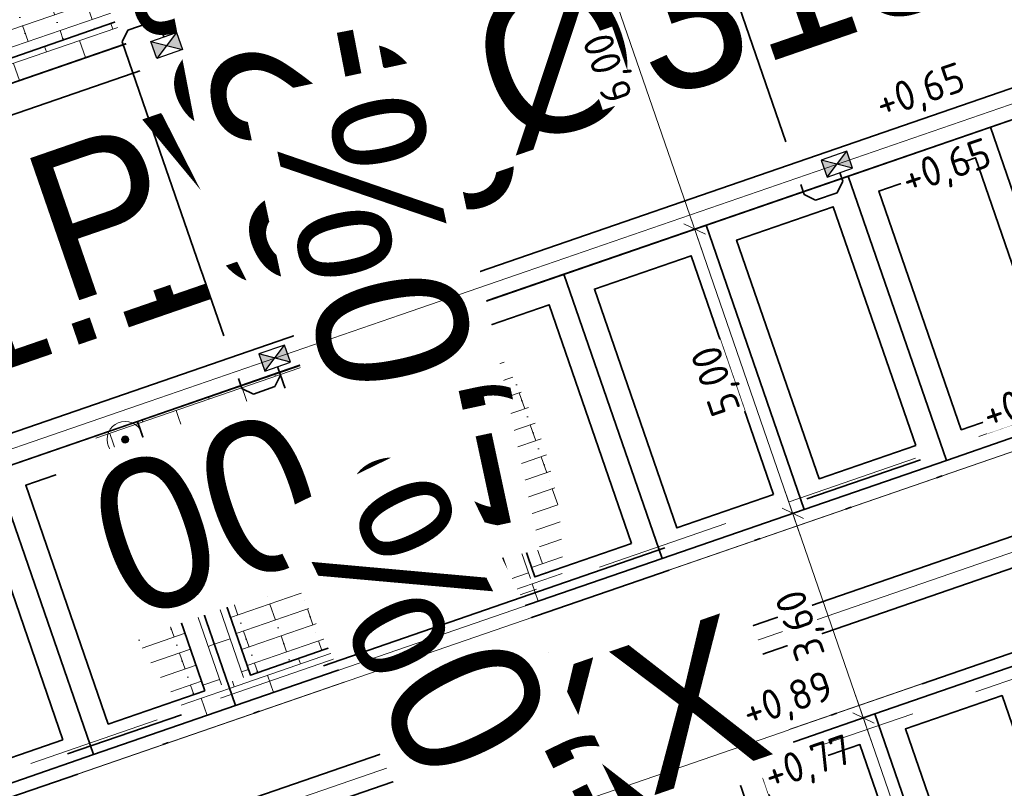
# Model space of a CAD drawing. Header units: metres. Extents: x 264779 to 275389, y 575281 to 580396.
# Tile 35 of 174: x 265262 to 265279, y 576959 to 576971. Entities that reach past the tile are written whole.
import ezdxf
from ezdxf.enums import TextEntityAlignment as Align

# ---------------------------------------------------------------- set-up
doc = ezdxf.new("R2018")
doc.units = ezdxf.units.M
doc.set_wipeout_variables(frame=1)
for name, pattern in [('AM-AS', [16, 10, -2, 2, -2]), ('B-WE-RI-DRAINAGE_PVC_100-G', [20, 6, -2.5, 2, -2.5, 0, -2.5, 2, -2.5]), ('B-WE-RI-HWA_HUISAANSLUITING_PVC_125-G', [10, 3.25, -0.75, 1.25, -0.75, 1.25, -0.75, 1.25, -0.75]), ('B-WE-RI-HWA_PVC_315-G', [10, 2, -1.125, 0.75, -1.125, 2, -1.125, 0.75, -1.125]), ('B-WE-VH-KANTOPSLUITING_TROTTOIRBAND_RWS_[AFMETINGEN1]-G', [10, 2.5, -1.5, 0, -1.5, 0, -1.5, 0, -1.5, 0, -1.5]), ('HIDDEN', [9.525, 6.35, -3.175])]:
    doc.linetypes.add(name, pattern=pattern)
for name, color, linetype, lineweight in [('B-ME-MO-BORING-S', 252, 'Continuous', 18), ('N-CO-AM-AS-G', 10, 'AM-AS', 9), ('N-OI-RI-ALGEMEEN-B.O.B.-T25', 7, 'Continuous', 25), ('N-OI-RI-ALGEMEEN-INFORMATIE-T25', 7, 'Continuous', 25), ('N-OI-RI-ALGEMEEN-STROOMRICHTING-S', 7, 'Continuous', 25), ('N-OI-RI-ALGEMEEN-VERHANG-T25', 7, 'Continuous', 25), ('N-WA-RI-DETAIL1-G', 1, 'HIDDEN', 18), ('N-WE-VH-GOOT_SBS-G', 40, 'Continuous', 35), ('N-WE-VH-KANTOPSLUITING_TROTTOIRBAND_RWS_110-220x250-G', 60, 'B-WE-VH-KANTOPSLUITING_TROTTOIRBAND_RWS_[AFMETINGEN1]-G', 35), ('N-WE-VH-VERHARDING_STRAATBAKSTEEN_DIKFORMAAT_HALF-G', 40, 'Continuous', 35), ('N-WE-VH-VERHARDING_STRAATBAKSTEEN_DIKFORMAAT_KEPER-G', 40, 'Continuous', 35), ('N-XX-AL-HOOGTELABEL-T25-M', 7, 'Continuous', 25), ('X-XX-AL-AANPIJLING-T25', 7, 'Continuous', 25), ('X-XX-AL-VERKANTING_DAKPROFIEL-S', 7, 'Continuous', 25), ('X-XX-AL-VERKANTING_ÉÉN_OOR-S', 7, 'Continuous', 25)]:
    doc.layers.add(name, color=color, linetype=linetype, lineweight=lineweight)
for name, color, linetype, lineweight, true_color in [('N-GV-GR-BOOM-S', 7, 'Continuous', 35, 0x00a500), ('N-OI-RI-BELUCHTINGSDRAINAGE_PVC_160-G', 3, 'B-WE-RI-DRAINAGE_PVC_160-G', 35, 0x00ff00), ('N-OI-RI-HWA_KOLKAANSLUITING_PVC_160-G', 150, 'B-WE-RI-HWA_HUISAANSLUITING_PVC_125-G', 35, 0x007fff), ('N-OI-RI-HWA_PVC_315-G', 150, 'B-WE-RI-HWA_PVC_315-G', 35, 0x007fff), ('N-OI-RI-PLANTSLEUFDRAINAGE_PVC_100-G', 3, 'B-WE-RI-DRAINAGE_PVC_100-G', 35, 0x00ff00), ('N-WE-GR-HAAG_03-G', 3, 'B-WE-GR-HAAG_03-G', 35, 0x00ff00), ('N-WE-RI-HWA_KOLK-S', 150, 'Continuous', 25, 0x007fff), ('N-WE-VH-VERHARDING_STRAATBAKSTEEN_DIKFORMAAT_HALF_PAARS-BRUIN-A', 7, 'Continuous', 18, 0x66332b), ('N-WE-VH-VERHARDING_STRAATBAKSTEEN_DIKFORMAAT_HALF_ROOD-PAARS -A', 7, 'Continuous', 18, 0xa45729)]:
    doc.layers.add(name, color=color, linetype=linetype, lineweight=lineweight, true_color=true_color)
doc.layers.add('X-XX-AL-HULPLAAG-G', color=6, linetype='Continuous', lineweight=18, plot=False)
doc.styles.add('NLCS-ISO-ANNOTATIVE-T25', font='NLCS-ISO.ttf', dxfattribs={"height": 2.5})
doc.styles.add('NLCS-ISO-M1000-T25', font='NLCS-ISO.ttf', dxfattribs={"height": 2.5})
doc.styles.get("Standard").update_dxf_attribs({"font": 'arial.ttf'})
doc.linetypes.add('B-WE-GR-HAAG_03-G', pattern='A,7,[145,NLCS.shx,S=0.5,R=0,X=0,Y=0],-1,[145,NLCS.shx,S=0.5,R=0,X=0,Y=0],-1,[145,NLCS.shx,S=0.5,R=0,X=0,Y=0],-1', length=10)
doc.linetypes.add('B-WE-RI-DRAINAGE_PVC_160-G', pattern='A,10.25,-3,[160,NLCS.shx,S=0.25,R=0,X=0,Y=0],-3.5,["o",Standard,S=1,R=0,X=-0.35,Y=-0.35],-3.25', length=20)
doc.dimstyles.new('NLCS-ANNOTATIVE-T25-SCHRAP', dxfattribs={"dimtxt": 2.5, "dimasz": 1.4, "dimexe": 2, "dimexo": 2, "dimgap": 0.7, "dimtad": 1, "dimzin": 0, "dimtxsty": 'NLCS-ISO-ANNOTATIVE-T25', "dimblk": 'OBLIQUE', "dimcen": 2.5, "dimdle": 2, "dimclrd": 256, "dimclre": 256, "dimclrt": 256, "dimadec": 1, "dimazin": 0, "dimtfac": 1, "dimtofl": 0, "dimtmove": 1, "dimatfit": 0, "dimldrblk": 'OBLIQUE', "dimfxl": 2, "dimfxlon": 1, "dimtfillclr": 256, "dimtolj": 1, "dimtzin": 0, "dimlwd": 18, "dimlwe": 18, "dimarcsym": 0})
pattern_1 = [(199.04055235, (71653.566, 117017.02214), (-0.910738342, -0.9301973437), [0.388125, -0.388125]), (289.04055235, (71653.566, 117017.02214), (0.36688987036, 0.12662084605), [])]
pattern_2 = [(109.04055237, (71653.566, 117017.02214), (-0.930197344, 0.91073834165), [0.388125, -0.388125]), (199.040552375, (71653.566, 117017.02214), (0.1266208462, -0.3668898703), [])]
pattern_3 = [(19.04055235, (54011.71843, 115719.83682), (-0.09175423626, 0.2658622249), []), (109.04055235, (54012.7819, 115720.2038), (-1.0634488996, -0.367016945), [0.28125, -0.28125]), (109.04055235, (54012.1584, 115720.2862), (-1.0634488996, -0.367016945), [0.28125, -0.28125]), (19.04055235, (54012.2043, 115720.15325), (-0.1835084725, 0.5317244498), [0, -0.5625, 0, 0, 0]), (19.04055235, (54012.1125, 115720.4191), (-0.1835084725, 0.5317244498), [0, -0.5625, 0, 0, 0])]

# ---------------------------------------------------------------- blocks, each defined once
blk = doc.blocks.new('_Oblique')
at = {"color": 0, "linetype": 'ByBlock', "lineweight": -2}
blk.add_line((-0.5, -0.5), (0.5, 0.5), dxfattribs=at)
blk = doc.blocks.new('*D128')
at = {"layer": 'Defpoints', "color": 0, "transparency": 16777216}
for p in [(265281.23, 576976.979), (265283.178, 576971.305), (265273.536, 576967.977)]:
    blk.add_point(p, dxfattribs=at)
at = {"layer": 'X-XX-AL-AANPIJLING-T25', "lineweight": 18, "transparency": 16777216}
for p, q in [((265271.449, 576974.027), (265273.667, 576967.599)), ((265271.957, 576973.779), (265271.201, 576973.518)), ((265273.915, 576968.108), (265273.158, 576967.847))]:
    blk.add_line(p, q, dxfattribs=at)
at = {"layer": 'X-XX-AL-AANPIJLING-T25', "lineweight": 18, "transparency": 16777216, "xscale": 0.28, "yscale": 0.28, "zscale": 0.28}
for p, rotation in [((265271.579, 576973.649), 109.0405523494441), ((265273.536, 576967.977), 289.0405523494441)]:
    blk.add_blockref('_Oblique', p, dxfattribs=dict(at, rotation=rotation))
at = {"layer": 'X-XX-AL-AANPIJLING-T25', "transparency": 16777216, "insert": (265272.142, 576970.67), "char_height": 0.5, "attachment_point": 5, "rotation": 109.0406, "style": 'NLCS-ISO-ANNOTATIVE-T25', "bg_fill": 3, "box_fill_scale": 1.1, "bg_fill_color": 256, "bg_fill_true_color": 13158600, "bg_fill_transparency": 0}
blk.add_mtext('\\A1;6,00', dxfattribs=at)
blk = doc.blocks.new('*D129')
at = {"layer": 'Defpoints', "color": 0, "transparency": 16777216}
for p in [(265283.178, 576971.305), (265287.173, 576967.394), (265275.168, 576963.251)]:
    blk.add_point(p, dxfattribs=at)
at = {"layer": 'X-XX-AL-AANPIJLING-T25', "lineweight": 18, "transparency": 16777216}
for p, q in [((265273.406, 576968.355), (265275.298, 576962.873)), ((265273.915, 576968.108), (265273.158, 576967.847)), ((265275.546, 576963.381), (265274.79, 576963.12))]:
    blk.add_line(p, q, dxfattribs=at)
at = {"layer": 'X-XX-AL-AANPIJLING-T25', "lineweight": 18, "transparency": 16777216, "xscale": 0.28, "yscale": 0.28, "zscale": 0.28}
for p, rotation in [((265273.536, 576967.977), 109.0405523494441), ((265275.168, 576963.251), 289.0405523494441)]:
    blk.add_blockref('_Oblique', p, dxfattribs=dict(at, rotation=rotation))
at = {"layer": 'X-XX-AL-AANPIJLING-T25', "transparency": 16777216, "insert": (265273.936, 576965.47), "char_height": 0.5, "attachment_point": 5, "rotation": 109.0406, "style": 'NLCS-ISO-ANNOTATIVE-T25', "bg_fill": 3, "box_fill_scale": 1.1, "bg_fill_color": 256, "bg_fill_true_color": 13158600, "bg_fill_transparency": 0}
blk.add_mtext('\\A1;5,00', dxfattribs=at)
blk = doc.blocks.new('*U38')
h = blk.add_hatch(color=256)
h.dxf.hatch_style = 1
h.paths.add_polyline_path([(-4.06, 11.821), (0, 0), (4.06, -11.821), (2.364, 0.812)])
at = {"flags": 128}
blk.add_lwpolyline([(-4.06, 11.821), (0, 0), (4.06, -11.821), (2.364, 0.812)], close=True, dxfattribs=at)
at = {"lineweight": 30}
for tag, rotation, flags, p in [('HELLING_2', 296.9534, 50, (1.764, 10.719)), ('HELLING', 280.9534, 43, (6.609, -1.233))]:
    blk.add_attdef(tag, text='', height=2.5, rotation=rotation, dxfattribs=dict(at, flags=flags)).set_placement(p, align=Align.TOP_LEFT)
blk = doc.blocks.new('*D46')
at = {"layer": 'Defpoints', "color": 0, "transparency": 16777216}
for p in [(265287.173, 576967.394), (265288.347, 576963.992), (265276.342, 576959.848)]:
    blk.add_point(p, dxfattribs=at)
at = {"layer": 'X-XX-AL-AANPIJLING-T25', "lineweight": 18, "transparency": 16777216}
for p, q in [((265275.037, 576963.629), (265276.472, 576959.47)), ((265275.546, 576963.381), (265274.79, 576963.12)), ((265276.72, 576959.979), (265275.964, 576959.718))]:
    blk.add_line(p, q, dxfattribs=at)
at = {"layer": 'X-XX-AL-AANPIJLING-T25', "lineweight": 18, "transparency": 16777216, "xscale": 0.28, "yscale": 0.28, "zscale": 0.28}
for p, rotation in [((265275.168, 576963.251), 109.0405523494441), ((265276.342, 576959.848), 289.0405523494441)]:
    blk.add_blockref('_Oblique', p, dxfattribs=dict(at, rotation=rotation))
at = {"layer": 'X-XX-AL-AANPIJLING-T25', "transparency": 16777216, "insert": (265275.339, 576961.406), "char_height": 0.5, "attachment_point": 5, "rotation": 109.0406, "style": 'NLCS-ISO-ANNOTATIVE-T25', "bg_fill": 3, "box_fill_scale": 1.1, "bg_fill_color": 256, "bg_fill_true_color": 13158600, "bg_fill_transparency": 0}
blk.add_mtext('\\A1;3,60', dxfattribs=at)
blk = doc.blocks.new('*D47')
at = {"layer": 'Defpoints', "color": 0, "transparency": 16777216}
for p in [(265288.347, 576963.992), (265289.978, 576959.265), (265277.973, 576955.122)]:
    blk.add_point(p, dxfattribs=at)
at = {"layer": 'X-XX-AL-AANPIJLING-T25', "lineweight": 18, "transparency": 16777216}
for p, q in [((265276.211, 576960.227), (265278.104, 576954.744)), ((265276.72, 576959.979), (265275.964, 576959.718)), ((265278.351, 576955.253), (265277.595, 576954.992))]:
    blk.add_line(p, q, dxfattribs=at)
at = {"layer": 'X-XX-AL-AANPIJLING-T25', "lineweight": 18, "transparency": 16777216, "xscale": 0.28, "yscale": 0.28, "zscale": 0.28}
for p, rotation in [((265276.342, 576959.848), 109.0405523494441), ((265277.973, 576955.122), 289.0405523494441)]:
    blk.add_blockref('_Oblique', p, dxfattribs=dict(at, rotation=rotation))
at = {"layer": 'X-XX-AL-AANPIJLING-T25', "transparency": 16777216, "insert": (265276.742, 576957.342), "char_height": 0.5, "attachment_point": 5, "rotation": 109.0406, "style": 'NLCS-ISO-ANNOTATIVE-T25', "bg_fill": 3, "box_fill_scale": 1.1, "bg_fill_color": 256, "bg_fill_true_color": 13158600, "bg_fill_transparency": 0}
blk.add_mtext('\\A1;5,00', dxfattribs=at)
blk = doc.blocks.new('*U48')
h = blk.add_hatch(color=256)
h.dxf.hatch_style = 1
h.paths.add_polyline_path([(8.119, -23.641), (0, 0), (-2.364, -0.812)])
at = {"flags": 128}
blk.add_lwpolyline([(8.119, -23.641), (0, 0), (-2.364, -0.812), (8.119, -23.641)], dxfattribs=at)
at = {"lineweight": 30, "flags": 48}
blk.add_attdef('HELLING', text='', height=2.5, rotation=115.9534, dxfattribs=at).set_placement((-3.011, -9.073), align=Align.TOP_RIGHT)
blk = doc.blocks.new('Boring uitgevoerd door derden')
h = blk.add_hatch(color=256)
h.dxf.hatch_style = 1
edge = h.paths.add_edge_path()
edge.add_arc((0, 0), 0.3, 0, 360)
for radius in [1.5, 0.3]:
    blk.add_circle((0, 0), radius)
at = {"lineweight": 30, "flags": 104}
blk.add_attdef('01', text='', height=1.8, dxfattribs=at).set_placement((2.521, 0.995), align=Align.TOP_LEFT)
blk = doc.blocks.new('*U155')
at = {"layer": 'N-OI-RI-ALGEMEEN-STROOMRICHTING-S', "ltscale": 0.99999}
blk.add_hatch(color=256, dxfattribs=at).paths.add_polyline_path([(119.635, 41.287), (114.624, 38.566), (114.012, 40.339)])
at = {"flags": 128}
blk.add_lwpolyline([(0, 0), (269.408, 92.975)], dxfattribs=at)
at = {"layer": 'N-OI-RI-ALGEMEEN-STROOMRICHTING-S', "ltscale": 0.99999}
blk.add_lwpolyline([(119.635, 41.287), (114.624, 38.566), (114.012, 40.339)], close=True, dxfattribs=at)
at = {"layer": 'N-OI-RI-ALGEMEEN-B.O.B.-T25', "lineweight": 30, "ltscale": 0.5, "oblique": 30, "flags": 42}
for tag, p in [('+0,00', (260.703, 89.437)), ('+0,01', (2.656, 0.385))]:
    blk.add_attdef(tag, text='', height=2.5, rotation=19.04007, dxfattribs=at).set_placement(p, align=Align.TOP_LEFT)
at = {"layer": 'N-OI-RI-ALGEMEEN-INFORMATIE-T25', "lineweight": 30, "ltscale": 0.5, "oblique": 30, "flags": 43}
blk.add_attdef('BETON%%C160', text='', height=2.5, rotation=19.04007, dxfattribs=at).set_placement((110.947, 41.436), align=Align.TOP_RIGHT)
at = {"layer": 'N-OI-RI-ALGEMEEN-VERHANG-T25', "lineweight": 30, "ltscale": 0.5, "oblique": 30, "flags": 43}
blk.add_attdef('1:1000', text='', height=2.5, rotation=19.04007, dxfattribs=at).set_placement((101.983, 34.664), align=Align.TOP_LEFT)
blk = doc.blocks.new('*U97')
blk.add_wipeout([(-1.125, 0.75), (1.125, 0.75), (1.125, -0.75), (-1.125, -0.75)])
h = blk.add_hatch(color=256)
h.dxf.hatch_style = 1
h.paths.add_polyline_path([(0, 0), (-1.125, 0.75), (-1.125, -0.75)])
h.paths.add_polyline_path([(1.125, -0.75), (1.125, 0.75), (0, 0)])
for p, q in [((-1.125, -0.75), (1.125, 0.75)), ((1.125, -0.75), (-1.125, 0.75))]:
    blk.add_line(p, q)
at = {"flags": 128}
blk.add_lwpolyline([(-1.125, -0.75), (1.125, -0.75), (1.125, 0.75), (-1.125, 0.75)], close=True, dxfattribs=at)
blk = doc.blocks.new('BOOM')
blk.add_lwpolyline([(0.399, 4.344), (0.407, 4.354), (0.414, 4.362), (0.422, 4.369), (0.429, 4.376), (0.436, 4.383), (0.442, 4.39), (0.449, 4.397), (0.456, 4.406), (0.462, 4.416), (0.468, 4.428), (0.473, 4.442), (0.476, 4.459), (0.477, 4.479), (0.475, 4.504), (0.469, 4.533), (0.438, 4.642, -0.52938), (0.488, 4.701, -0.087139), (2.045, 4.264, -0.372341), (2.106, 4.124), (2.17, 3.798), (2.01, 3.638), (1.837, 3.675), (1.629, 3.519), (1.709, 3.321), (1.923, 3.252), (2.5, 3.385), (2.641, 3.307), (2.627, 3.183), (2.496, 3.102), (2.376, 2.712), (2.529, 2.462), (2.921, 3.086, -0.504641), (3.14, 2.895, 0.331948), (3.267, 2.693, 0.282008), (3.681, 2.769), (3.648, 2.752, -0.512156), (3.838, 2.751, -0.16076), (4.697, -0.052), (4.589, -0.156), (4.588, -0.271), (4.483, -0.29), (4.496, -0.404), (4.332, -0.351), (4.282, -0.479), (4.484, -0.613), (4.548, -0.664), (4.659, -0.552, -0.106371), (4.002, -2.407), (3.416, -2.029), (3.308, -2.104), (3.238, -1.793), (3.03, -1.543), (2.788, -1.545), (2.793, -1.835), (2.61, -2.469), (2.637, -2.59), (2.771, -2.609), (3.623, -2.935, -0.236298), (-0.208, -4.622, 0.159625), (-0.32, -4.398, 0.350802), (-0.29, -4.175, -0.504641), (-0.553, -4.05), (-0.489, -3.845), (-0.597, -3.653), (-0.739, -3.667), (-0.76, -3.821), (-0.868, -3.883), (-0.996, -3.785), (-1.106, -3.204), (-1.19, -3.12), (-1.403, -3.126), (-1.462, -3.379), (-1.549, -3.406), (-1.631, -3.617), (-1.847, -3.501, 0.733583), (-1.768, -3.663, -0.861625), (-1.724, -3.806, 0.279978), (-1.884, -4.05), (-1.877, -4.059, -0.827056), (-2.036, -4.225, -0.116774), (-3.828, -2.357), (-3.793, -2.35), (-3.765, -2.342), (-3.742, -2.333), (-3.724, -2.324), (-3.71, -2.313), (-3.7, -2.303), (-3.692, -2.292), (-3.474, -2.014), (-3.469, -2.004), (-3.465, -1.994), (-3.462, -1.985), (-3.459, -1.976), (-3.456, -1.967), (-3.452, -1.957), (-3.449, -1.946), (-3.444, -1.935), (-3.438, -1.923), (-3.431, -1.909), (-3.424, -1.895), (-3.416, -1.881), (-3.408, -1.866), (-3.401, -1.851), (-3.395, -1.836), (-3.389, -1.821), (-3.385, -1.806), (-3.381, -1.792), (-3.38, -1.779), (-3.379, -1.766), (-3.38, -1.755), (-3.382, -1.745), (-3.385, -1.737), (-3.389, -1.731), (-3.395, -1.726), (-3.402, -1.723), (-3.41, -1.722), (-3.419, -1.721), (-3.428, -1.72), (-3.438, -1.719), (-3.449, -1.717), (-3.459, -1.715), (-3.47, -1.711), (-3.481, -1.706), (-3.493, -1.699), (-3.504, -1.692), (-3.516, -1.684), (-3.528, -1.675), (-3.54, -1.665), (-3.552, -1.656), (-3.565, -1.646), (-3.577, -1.635), (-3.59, -1.625), (-3.602, -1.614), (-3.826, -1.87), (-3.837, -1.858), (-3.847, -1.844), (-3.857, -1.83), (-3.865, -1.814), (-3.876, -1.799), (-3.89, -1.786), (-3.911, -1.778), (-3.94, -1.774), (-3.982, -1.778), (-4.037, -1.791), (-4.109, -1.814, -0.040997), (-4.417, -0.947), (-4.257, -0.975), (-4.114, -1.066), (-4.038, -0.997), (-3.947, -0.855), (-4.035, -0.721), (-3.986, -0.523), (-4.167, -0.508), (-4.289, -0.39), (-4.51, -0.535, -0.05814), (-4.599, 0.764), (-4.473, 0.74), (-3.963, 0.336), (-3.743, 0.412), (-2.884, 0.639), (-2.811, 0.922), (-3.143, 1.054), (-3.194, 1.163), (-3.8, 1.46), (-3.813, 1.631), (-4.018, 1.804), (-4.101, 1.973), (-3.961, 2.193), (-3.649, 2.242), (-3.365, 2.427), (-3.362, 2.619), (-3.539, 2.827), (-3.492, 2.915), (-3.562, 3.052, -0.13428), (-1.534, 4.458, -0.541727), (-1.472, 4.41), (-1.482, 4.277), (-1.48, 4.209), (-1.471, 4.156), (-1.456, 4.117), (-1.437, 4.088), (-1.415, 4.066), (-1.393, 4.05), (-1.371, 4.035), (-1.351, 4.019), (-1.333, 4.003), (-1.317, 3.988), (-1.301, 3.973), (-1.287, 3.96), (-1.272, 3.949), (-1.257, 3.942), (-1.242, 3.938), (-1.226, 3.939), (-1.209, 3.943), (-1.192, 3.95), (-1.173, 3.959), (-1.155, 3.969), (-1.136, 3.98), (-1.116, 3.989), (-1.097, 3.997), (-1.077, 4.003), (-1.057, 4.008), (-1.038, 4.011), (-1.019, 4.013), (-1.001, 4.016), (-0.983, 4.019), (-0.966, 4.024), (-0.95, 4.031), (-0.935, 4.04), (-0.922, 4.051), (-0.909, 4.064), (-0.897, 4.079), (-0.888, 3.987), (-0.867, 3.963), (-0.769, 3.797), (-0.563, 3.684), (-0.855, 4.156), (-0.849, 4.171), (-0.845, 4.184), (-0.844, 4.198), (-0.844, 4.212), (-0.848, 4.225), (-0.854, 4.239), (-0.865, 4.253), (-0.878, 4.268), (-0.896, 4.284), (-0.917, 4.303), (-0.941, 4.325), (-0.968, 4.351), (-0.998, 4.383), (-1.03, 4.421), (-1.106, 4.519, -0.543104), (-1.08, 4.593, -0.046766), (-0.216, 4.718, -0.385168), (-0.167, 4.678), (-0.14, 4.501), (-0.127, 4.446), (-0.112, 4.407), (-0.096, 4.382), (-0.079, 4.368), (-0.061, 4.361), (-0.043, 4.358), (-0.025, 4.357), (-0.008, 4.355), (0.009, 4.352), (0.025, 4.348), (0.041, 4.343), (0.056, 4.337), (0.071, 4.33), (0.086, 4.324), (0.1, 4.317), (0.114, 4.31), (0.128, 4.304), (0.141, 4.297), (0.154, 4.29), (0.166, 4.283), (0.177, 4.276), (0.186, 4.268), (0.195, 4.26), (0.202, 4.252), (0.208, 4.243), (0.213, 4.234), (0.218, 4.226), (0.223, 4.219), (0.228, 4.213), (0.233, 4.208), (0.24, 4.205), (0.248, 4.203), (0.256, 4.204), (0.266, 4.207), (0.276, 4.211), (0.287, 4.217), (0.298, 4.225), (0.31, 4.234), (0.321, 4.244), (0.332, 4.256), (0.342, 4.269), (0.353, 4.282), (0.363, 4.295), (0.372, 4.309), (0.381, 4.321), (0.39, 4.333)], format="xyb", close=True)
blk.add_circle((0, 0), 0.138)
at = {"lineweight": 30, "flags": 104}
blk.add_attdef('01', text='', height=1.8, dxfattribs=at).set_placement((-2.447, 3.094), align=Align.TOP_LEFT)

msp = doc.modelspace()

# ---------------------------------------------------------------- hatches: boundary and pattern name
at = {"layer": 'N-WE-VH-VERHARDING_STRAATBAKSTEEN_DIKFORMAAT_HALF_PAARS-BRUIN-A'}
h = msp.add_hatch(dxfattribs=at)
h.set_pattern_fill('AVH-SBS_DIKFORMAAT_HALFST', color=256, scale=28.125, angle=359.952, pattern_type=2)
h.set_pattern_definition([(19.04055235, (54005.29503, 115729.25332), (-0.09175423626, 0.2658622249), []), (109.04055235, (54006.3585, 115729.6203), (-1.0634488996, -0.367016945), [0.28125, -0.28125]), (109.04055235, (54005.735, 115729.7027), (-1.0634488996, -0.367016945), [0.28125, -0.28125]), (19.04055235, (54005.7809, 115729.56976), (-0.1835084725, 0.5317244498), [0, -0.5625, 0, 0, 0]), (19.04055235, (54005.6891, 115729.8356), (-0.1835084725, 0.5317244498), [0, -0.5625, 0, 0, 0])])
h.paths.add_polyline_path([(265263.509, 576975.73), (265260.721, 576974.765), (265262.091, 576970.794), (265264.879, 576971.76)])
h = msp.add_hatch(dxfattribs=at)
h.set_pattern_fill('AVH-SBS_DIKFORMAAT_HALFST', color=256, scale=28.125, angle=359.952, pattern_type=2)
h.set_pattern_definition(pattern_3)
h.paths.add_polyline_path([(265269.968, 576966.322), (265269.508, 576966.164), (265270.878, 576962.193), (265271.338, 576962.352, 0.002587), (265271.338, 576962.417, 0.170367)])
h = msp.add_hatch(dxfattribs=at)
h.set_pattern_fill('AVH-SBS_DIKFORMAAT_HALFST', color=256, scale=28.125, angle=359.952, pattern_type=2)
h.set_pattern_definition(pattern_3)
h.paths.add_polyline_path([(265268.751, 576965.903), (265267.144, 576965.348), (265268.515, 576961.378), (265270.122, 576961.932)])
h = msp.add_hatch(dxfattribs=at)
h.set_pattern_fill('AVH-SBS_DIKFORMAAT_HALFST', color=256, scale=28.125, angle=359.952, pattern_type=2)
h.set_pattern_definition(pattern_3)
h.paths.add_polyline_path([(265264.781, 576964.532), (265266.388, 576965.087), (265267.758, 576961.117), (265266.151, 576960.562)])
h = msp.add_hatch(dxfattribs=at)
h.set_pattern_fill('AVH-SBS_DIKFORMAAT_HALFST', color=256, scale=28.125, angle=359.952, pattern_type=2)
h.set_pattern_definition(pattern_3)
h.paths.add_polyline_path([(265263.565, 576964.113), (265264.025, 576964.271), (265265.395, 576960.301), (265264.935, 576960.142, -0.002587), (265264.895, 576960.193, -0.170367)])
at = {"layer": 'N-WE-VH-VERHARDING_STRAATBAKSTEEN_DIKFORMAAT_HALF_ROOD-PAARS -A'}
h = msp.add_hatch(dxfattribs=at)
h.set_pattern_fill('AVH-BSS_DIKFORMAAT_HALFST', color=256, scale=28.125, angle=89.952, pattern_type=2)
h.set_pattern_definition([(109.04055237, (71647.1426, 117026.43865), (-0.930197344, 0.91073834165), [0.388125, -0.388125]), (199.040552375, (71647.14257, 117026.43865), (0.1266208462, -0.3668898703), [])])
h.paths.add_polyline_path([(265265.257, 576971.89), (265265.387, 576971.512), (265261.844, 576970.286), (265261.713, 576970.664)])
h = msp.add_hatch(dxfattribs=at)
h.set_pattern_fill('AVH-BSS_DIKFORMAAT_HALFST', color=256, scale=28.125, angle=89.952, pattern_type=2)
h.set_pattern_definition(pattern_2)
h.paths.add_polyline_path([(265269.968, 576966.322, 0.017214), (265269.687, 576966.649), (265268.999, 576966.411), (265269.13, 576966.033)])
h = msp.add_hatch(dxfattribs=at)
h.set_pattern_fill('AVH-BSS_DIKFORMAAT_HALFST', color=256, scale=28.125, angle=89.952, pattern_type=2)
h.set_pattern_definition(pattern_2)
h.paths.add_polyline_path([(265269.13, 576966.033), (265268.999, 576966.411), (265266.636, 576965.596), (265266.766, 576965.218)])
h = msp.add_hatch(dxfattribs=at)
h.set_pattern_fill('AVH-BSS_DIKFORMAAT_HALFST', color=256, scale=28.125, angle=179.952, pattern_type=2)
h.set_pattern_definition(pattern_1)
h.paths.add_polyline_path([(265269.508, 576966.164), (265269.13, 576966.033), (265270.5, 576962.063), (265270.878, 576962.193)])
h = msp.add_hatch(dxfattribs=at)
h.set_pattern_fill('AVH-BSS_DIKFORMAAT_HALFST', color=256, scale=28.125, angle=179.952, pattern_type=2)
h.set_pattern_definition(pattern_1)
h.paths.add_polyline_path([(265269.13, 576966.033), (265268.751, 576965.903), (265270.122, 576961.932), (265270.5, 576962.063)])
h = msp.add_hatch(dxfattribs=at)
h.set_pattern_fill('AVH-BSS_DIKFORMAAT_HALFST', color=256, scale=28.125, angle=89.952, pattern_type=2)
h.set_pattern_definition(pattern_2)
h.paths.add_polyline_path([(265264.403, 576964.402), (265264.273, 576964.78), (265266.636, 576965.596), (265266.766, 576965.218)])
h = msp.add_hatch(dxfattribs=at)
h.set_pattern_fill('AVH-BSS_DIKFORMAAT_HALFST', color=256, scale=28.125, angle=179.952, pattern_type=2)
h.set_pattern_definition(pattern_1)
h.paths.add_polyline_path([(265267.144, 576965.348), (265266.766, 576965.218), (265268.137, 576961.247), (265268.515, 576961.378)])
h = msp.add_hatch(dxfattribs=at)
h.set_pattern_fill('AVH-BSS_DIKFORMAAT_HALFST', color=256, scale=28.125, angle=179.952, pattern_type=2)
h.set_pattern_definition(pattern_1)
h.paths.add_polyline_path([(265266.388, 576965.087), (265266.766, 576965.218), (265268.137, 576961.247), (265267.758, 576961.117)])
h = msp.add_hatch(dxfattribs=at)
h.set_pattern_fill('AVH-BSS_DIKFORMAAT_HALFST', color=256, scale=28.125, angle=89.952, pattern_type=2)
h.set_pattern_definition(pattern_2)
h.paths.add_polyline_path([(265263.565, 576964.113, -0.017214), (265263.584, 576964.542), (265264.273, 576964.78), (265264.403, 576964.402)])
h = msp.add_hatch(dxfattribs=at)
h.set_pattern_fill('AVH-BSS_DIKFORMAAT_HALFST', color=256, scale=28.125, angle=179.952, pattern_type=2)
h.set_pattern_definition(pattern_1)
h.paths.add_polyline_path([(265264.403, 576964.402), (265264.781, 576964.532), (265266.151, 576960.562), (265265.773, 576960.432)])
h = msp.add_hatch(dxfattribs=at)
h.set_pattern_fill('AVH-BSS_DIKFORMAAT_HALFST', color=256, scale=28.125, angle=179.952, pattern_type=2)
h.set_pattern_definition(pattern_1)
h.paths.add_polyline_path([(265264.025, 576964.271), (265264.403, 576964.402), (265265.773, 576960.432), (265265.395, 576960.301)])
h = msp.add_hatch(dxfattribs=at)
h.set_pattern_fill('AVH-BSS_DIKFORMAAT_HALFST', color=256, scale=28.125, angle=89.952, pattern_type=2)
h.set_pattern_definition(pattern_2)
h.paths.add_polyline_path([(265271.338, 576962.352, -0.017214), (265271.319, 576961.922), (265270.63, 576961.685), (265270.5, 576962.063)])
h = msp.add_hatch(dxfattribs=at)
h.set_pattern_fill('AVH-BSS_DIKFORMAAT_HALFST', color=256, scale=28.125, angle=89.952, pattern_type=2)
h.set_pattern_definition(pattern_2)
h.paths.add_polyline_path([(265270.5, 576962.063), (265270.63, 576961.685), (265268.267, 576960.869), (265268.137, 576961.247)])
h = msp.add_hatch(dxfattribs=at)
h.set_pattern_fill('AVH-BSS_DIKFORMAAT_HALFST', color=256, scale=28.125, angle=89.952, pattern_type=2)
h.set_pattern_definition(pattern_2)
h.paths.add_polyline_path([(265265.773, 576960.432), (265265.904, 576960.054), (265268.267, 576960.869), (265268.137, 576961.247)])
h = msp.add_hatch(dxfattribs=at)
h.set_pattern_fill('AVH-BSS_DIKFORMAAT_HALFST', color=256, scale=28.125, angle=89.952, pattern_type=2)
h.set_pattern_definition(pattern_2)
h.paths.add_polyline_path([(265264.935, 576960.142, 0.017214), (265265.215, 576959.816), (265265.904, 576960.054), (265265.773, 576960.432)])

# ---------------------------------------------------------------- linework, layer by layer
at = {"layer": 'N-CO-AM-AS-G'}
msp.add_lwpolyline([(265244.951, 576940.302), (265238.48, 576959.052), (265294.899, 576978.523)], dxfattribs=at)
at = {"layer": 'N-OI-RI-BELUCHTINGSDRAINAGE_PVC_160-G'}
msp.add_circle((265270.537, 576959.748), 1.3, dxfattribs=at)
at = {"layer": 'N-WA-RI-DETAIL1-G', "ltscale": 0.35, "flags": 128}
msp.add_lwpolyline([(265293.64, 576965.606), (265292.335, 576969.387), (265247.434, 576953.891), (265248.739, 576950.11)], close=True, dxfattribs=at)
at = {"layer": 'N-WE-GR-HAAG_03-G', "flags": 128}
msp.add_lwpolyline([(265291.415, 576966.689), (265291.252, 576967.162), (265249.659, 576952.808), (265249.822, 576952.335)], close=True, dxfattribs=at)
at = {"layer": 'N-WE-VH-GOOT_SBS-G', "flags": 128}
for points in [[(265233.722, 576939.887), (265241.289, 576942.485), (265234.902, 576960.991), (265287.107, 576979.008, 0.412828), (265290.83, 576986.61), (265280.644, 577016.584), (265284.427, 577017.883), (265301.063, 576968.93, 0.415155), (265308.693, 576965.186), (265331.208, 576972.918), (265331.37, 576972.445), (265308.855, 576964.713, -0.415155), (265300.59, 576968.769), (265284.115, 577017.247), (265281.278, 577016.272), (265291.304, 576986.771, -0.412828), (265287.27, 576978.535), (265235.538, 576960.681), (265241.925, 576942.175), (265241.452, 576942.012), (265233.885, 576939.414)], [(265296.19, 576967.723, -0.412833), (265292.156, 576959.487), (265252.33, 576945.743, -0.414208), (265244.065, 576949.767), (265243.543, 576951.279, -0.414214), (265247.567, 576959.544), (265287.402, 576973.292, -0.415601), (265295.677, 576969.239)], [(265295.717, 576967.562, -0.412833), (265291.993, 576959.96), (265252.167, 576946.216, -0.414208), (265244.538, 576949.93), (265244.016, 576951.442, -0.414214), (265247.73, 576959.071), (265287.566, 576972.819, -0.415601), (265295.204, 576969.078), (265295.204, 576969.078)]]:
    msp.add_lwpolyline(points, format="xyb", close=True, dxfattribs=at)
at = {"layer": 'N-WE-VH-KANTOPSLUITING_TROTTOIRBAND_RWS_110-220x250-G', "ltscale": 0.99999, "flags": 128}
msp.add_lwpolyline([(265294.996, 576969.007, 0.415601), (265287.637, 576972.611), (265285.821, 576971.984), (265287.453, 576967.258), (265249.225, 576954.065), (265247.595, 576958.787, 0.403106), (265244.224, 576951.514), (265244.745, 576950.002, 0.40301), (265251.886, 576946.355), (265250.256, 576951.078), (265288.483, 576964.271), (265290.115, 576959.544), (265290.115, 576959.544), (265291.921, 576960.168, 0.412833), (265295.508, 576967.491)], format="xyb", close=True, dxfattribs=at)
at = {"layer": 'N-WE-VH-VERHARDING_STRAATBAKSTEEN_DIKFORMAAT_HALF-G', "flags": 128}
for points in [[(265265.387, 576971.512), (265261.844, 576970.286), (265260.212, 576975.012), (265263.756, 576976.239)], [(265264.879, 576971.76), (265262.091, 576970.794), (265260.721, 576974.765), (265263.509, 576975.73)], [(265282.446, 576965.763), (265280.083, 576964.947), (265278.452, 576969.674), (265280.815, 576970.489)], [(265280.083, 576964.947), (265277.72, 576964.132), (265276.089, 576968.858), (265278.452, 576969.674)], [(265279.575, 576965.195), (265277.968, 576964.64), (265276.597, 576968.61), (265278.204, 576969.165)], [(265277.72, 576964.132), (265275.357, 576963.316), (265273.726, 576968.042), (265276.089, 576968.858)], [(265277.211, 576964.379), (265275.604, 576963.825), (265274.234, 576967.795), (265275.841, 576968.349)], [(265275.357, 576963.316), (265272.994, 576962.5), (265271.362, 576967.227), (265273.726, 576968.042)], [(265274.848, 576963.564), (265273.241, 576963.009), (265271.871, 576966.979), (265273.478, 576967.534)], [(265272.994, 576962.5), (265270.63, 576961.685), (265268.999, 576966.411), (265271.362, 576967.227)], [(265272.485, 576962.748), (265270.878, 576962.193), (265269.508, 576966.164), (265271.115, 576966.718)], [(265270.63, 576961.685), (265268.267, 576960.869), (265266.636, 576965.596), (265268.999, 576966.411)], [(265270.122, 576961.932), (265268.515, 576961.378), (265267.144, 576965.348), (265268.751, 576965.903)], [(265268.267, 576960.869), (265265.904, 576960.054), (265264.273, 576964.78), (265266.636, 576965.596)], [(265267.758, 576961.117), (265266.151, 576960.562), (265264.781, 576964.532), (265266.388, 576965.087)], [(265265.904, 576960.054), (265263.541, 576959.238), (265261.909, 576963.964), (265264.273, 576964.78)], [(265265.395, 576960.301), (265263.788, 576959.747), (265262.418, 576963.717), (265264.025, 576964.271)], [(265263.541, 576959.238), (265261.177, 576958.422), (265259.546, 576963.149), (265261.909, 576963.964)], [(265263.032, 576959.486), (265261.425, 576958.931), (265260.055, 576962.901), (265261.662, 576963.456)], [(265280.525, 576956.003), (265278.162, 576955.187), (265276.531, 576959.914), (265278.894, 576960.729)], [(265280.017, 576956.251), (265278.41, 576955.696), (265277.04, 576959.666), (265278.647, 576960.221)], [(265278.162, 576955.187), (265275.799, 576954.372), (265274.168, 576959.098), (265276.531, 576959.914)], [(265277.653, 576955.435), (265276.046, 576954.88), (265274.676, 576958.851), (265276.283, 576959.405)], [(265275.799, 576954.372), (265273.436, 576953.556), (265271.804, 576958.283), (265274.168, 576959.098)]]:
    msp.add_lwpolyline(points, close=True, dxfattribs=at)
at = {"layer": 'N-WE-VH-VERHARDING_STRAATBAKSTEEN_DIKFORMAAT_KEPER-G', "flags": 128}
msp.add_lwpolyline([(265284.115, 577017.247), (265281.278, 577016.272), (265291.304, 576986.771, -0.412828), (265287.27, 576978.535), (265235.538, 576960.681), (265241.925, 576942.175), (265252.33, 576945.743, -0.414208), (265244.065, 576949.767), (265243.543, 576951.279, -0.414214), (265247.567, 576959.544), (265287.402, 576973.292, -0.415601), (265295.677, 576969.239), (265296.19, 576967.723, -0.412833), (265292.156, 576959.487), (265290.919, 576959.06), (265292.663, 576953.983), (265295.361, 576946.31, -0.415015), (265300.322, 576956.495), (265300.159, 576956.968), (265332.832, 576968.189), (265331.37, 576972.445), (265308.855, 576964.713, -0.415155), (265300.59, 576968.769)], format="xyb", close=True, dxfattribs=at)
at = {"layer": 'X-XX-AL-HULPLAAG-G'}
msp.add_line((265249.741, 576952.571), (265297.005, 576968.883), dxfattribs=at)
msp.add_lwpolyline([(265243.994, 576954.397), (265246.978, 576955.427), (265249.327, 576948.62), (265246.343, 576947.591, 0.26247), (265251.886, 576946.355), (265250.256, 576951.078), (265288.483, 576964.271), (265290.115, 576959.544), (265291.921, 576960.168, 0.412833), (265295.508, 576967.491), (265294.996, 576969.007, 0.415601), (265287.637, 576972.611), (265285.821, 576971.984), (265287.453, 576967.258), (265249.225, 576954.065), (265247.595, 576958.787, 0.262527)], format="xyb", close=True, dxfattribs=at)
at = {"layer": 'X-XX-AL-HULPLAAG-G', "flags": 128}
msp.add_lwpolyline([(265247.73, 576959.071), (265287.566, 576972.819)], dxfattribs=at)

# ---------------------------------------------------------------- block references
at = {"layer": 'B-ME-MO-BORING-S'}
ref = msp.add_blockref('Boring uitgevoerd door derden', (265264.07, 576964.48), dxfattribs=dict(at, xscale=0.2, yscale=0.2, zscale=0.2, rotation=19.0885257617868))
lines = msp.add_mtext('004', dxfattribs={"layer": '0', "insert": (265263.283, 576963.808), "char_height": 2.5, "attachment_point": 1, "rotation": 19.0885, "bg_fill": 3, "box_fill_scale": 1.125, "bg_fill_color": 256, "bg_fill_transparency": 0})
ref.add_attrib('01', '', (265263.283, 576963.808)).embed_mtext(lines)
at = {"layer": 'N-GV-GR-BOOM-S'}
ref = msp.add_blockref('BOOM', (265270.537, 576959.748), dxfattribs=dict(at, xscale=0.1999999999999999, yscale=0.1999999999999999, zscale=0.1999999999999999, rotation=19.08852576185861))
lines = msp.add_mtext('XX', dxfattribs={"layer": '0', "insert": (265269.872, 576960.173), "char_height": 2.5, "attachment_point": 1, "rotation": 19.0885, "bg_fill": 3, "box_fill_scale": 1.125, "bg_fill_color": 256, "bg_fill_transparency": 0})
ref.add_attrib('01', '', (265269.872, 576960.173)).embed_mtext(lines)
at = {"layer": 'N-OI-RI-HWA_PVC_315-G'}
ref = msp.add_blockref('*U155', (265240.042, 576960.781), dxfattribs=dict(at, xscale=0.2, yscale=0.2, zscale=0.2))
lines = msp.add_mtext('1:1000', dxfattribs={"layer": 'N-OI-RI-ALGEMEEN-VERHANG-T25', "ltscale": 0.5, "insert": (265260.438, 576967.714), "char_height": 2.5, "attachment_point": 1, "rotation": 19.0401, "bg_fill": 3, "box_fill_scale": 1.1, "bg_fill_color": 256, "bg_fill_transparency": 0})
ref.add_attrib('1:1000', '', (265260.438, 576967.714)).embed_mtext(lines)
lines = msp.add_mtext('PVC %%C315', dxfattribs={"layer": 'N-OI-RI-ALGEMEEN-INFORMATIE-T25', "ltscale": 0.5, "insert": (265262.231, 576969.068), "char_height": 2.5, "attachment_point": 1, "rotation": 19.0401, "bg_fill": 3, "box_fill_scale": 1.1, "bg_fill_color": 256, "bg_fill_transparency": 0})
ref.add_attrib('BETON%%C160', '', (265262.231, 576969.068)).embed_mtext(lines)
at = {"layer": 'X-XX-AL-VERKANTING_DAKPROFIEL-S'}
ref = msp.add_blockref('*U38', (265267.044, 576968.91), dxfattribs=dict(at, xscale=0.2, yscale=0.2, zscale=0.2, rotation=180))
lines = msp.add_mtext('2,0%', dxfattribs={"layer": '0', "insert": (265266.691, 576966.766), "char_height": 2.5, "attachment_point": 1, "rotation": 116.9534, "bg_fill": 3, "box_fill_scale": 1.15, "bg_fill_color": 256, "bg_fill_transparency": 0})
ref.add_attrib('HELLING_2', '', (265266.691, 576966.766)).embed_mtext(lines)
lines = msp.add_mtext('2,0%', dxfattribs={"layer": '0', "insert": (265265.722, 576969.157), "char_height": 2.5, "attachment_point": 1, "rotation": 100.9534, "bg_fill": 3, "box_fill_scale": 1.15, "bg_fill_color": 256, "bg_fill_transparency": 0})
ref.add_attrib('HELLING', '', (265265.722, 576969.157)).embed_mtext(lines)
at = {"layer": 'X-XX-AL-VERKANTING_ÉÉN_OOR-S'}
ref = msp.add_blockref('*U48', (265269.665, 576961.352), dxfattribs=dict(at, xscale=-0.2, yscale=0.2, zscale=0.2, rotation=218.0811046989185))
lines = msp.add_mtext('2,0%', dxfattribs={"layer": '0', "insert": (265268.072, 576962.409), "char_height": 2.5, "attachment_point": 1, "rotation": 102.1277, "bg_fill": 3, "box_fill_scale": 1.15, "bg_fill_color": 256, "bg_fill_transparency": 0})
ref.add_attrib('HELLING', '', (265268.072, 576962.409)).embed_mtext(lines)
ref = msp.add_blockref('*U48', (265270.84, 576957.95), dxfattribs=dict(at, xscale=0.2, yscale=0.2, zscale=0.2))
lines = msp.add_mtext('2,0%', dxfattribs={"layer": '0', "insert": (265270.237, 576956.135), "char_height": 2.5, "attachment_point": 1, "rotation": 115.9534, "bg_fill": 3, "box_fill_scale": 1.15, "bg_fill_color": 256, "bg_fill_transparency": 0})
ref.add_attrib('HELLING', '', (265270.237, 576956.135)).embed_mtext(lines)

# ---------------------------------------------------------------- next in the draw order: block references
at = {"layer": 'N-WE-RI-HWA_KOLK-S'}
for p, xscale, yscale, zscale, rotation in [((265264.76, 576971.031), -0.2, 0.2, 0.2, 199.0405523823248), ((265275.901, 576969.058), 0.1999999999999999, 0.1999999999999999, 0.1999999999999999, 19.04093265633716), ((265266.554, 576965.832), 0.1999999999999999, 0.1999999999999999, 0.1999999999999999, 19.04093265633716)]:
    msp.add_blockref('*U97', p, dxfattribs=dict(at, xscale=xscale, yscale=yscale, zscale=zscale, rotation=rotation))

# ---------------------------------------------------------------- next in the draw order: linework, layer by layer
at = {"layer": 'N-OI-RI-HWA_KOLKAANSLUITING_PVC_160-G', "flags": 128}
for points in [[(265273.994, 576972.498), (265275.356, 576968.552), (265275.547, 576968.459), (265275.906, 576968.583), (265275.999, 576968.774), (265275.95, 576968.916)], [(265264.647, 576969.273), (265264.019, 576971.093), (265264.112, 576971.284), (265264.471, 576971.407), (265264.662, 576971.315), (265264.711, 576971.173)], [(265264.647, 576969.273), (265266.009, 576965.327), (265266.2, 576965.234), (265266.559, 576965.358), (265266.652, 576965.548), (265266.603, 576965.69)]]:
    msp.add_lwpolyline(points, dxfattribs=at)
at = {"layer": 'X-XX-AL-HULPLAAG-G', "flags": 128}
msp.add_lwpolyline([(265248.074, 576959.454), (265285.035, 576972.21)], dxfattribs=at)

# ---------------------------------------------------------------- next in the draw order: dimensions: what is measured, and where the dimension line sits
at = {"layer": 'X-XX-AL-AANPIJLING-T25'}
dim = msp.add_linear_dim(base=(265273.536, 576967.977), p1=(265281.23, 576976.979), p2=(265283.178, 576971.305), angle=109.0406, dimstyle='NLCS-ANNOTATIVE-T25-SCHRAP', override={"dimtad": 4, "dimtfill": 1}, dxfattribs=at)
dim.commit()
dim.dimension.update_dxf_attribs({"geometry": '*D128', "text_midpoint": (265272.142, 576970.67)})

# ---------------------------------------------------------------- next in the draw order: dimensions: what is measured, and where the dimension line sits
dim = msp.add_linear_dim(base=(265275.168, 576963.251), p1=(265283.178, 576971.305), p2=(265287.173, 576967.394), angle=109.0406, dimstyle='NLCS-ANNOTATIVE-T25-SCHRAP', override={"dimtad": 4, "dimtfill": 1}, dxfattribs=at)
dim.commit()
dim.dimension.update_dxf_attribs({"geometry": '*D129', "text_midpoint": (265273.936, 576965.47)})

# ---------------------------------------------------------------- next in the draw order: texts
at = {"layer": 'N-XX-AL-HOOGTELABEL-T25-M', "insert": (265276.486, 576970.28), "char_height": 0.5, "width": 1.04288, "attachment_point": 1, "rotation": 18.9534, "style": 'NLCS-ISO-M1000-T25', "bg_fill": 3, "box_fill_scale": 1.1, "bg_fill_color": 256, "bg_fill_transparency": 0}
msp.add_mtext('+0,65', dxfattribs=at)

# ---------------------------------------------------------------- next in the draw order: dimensions: what is measured, and where the dimension line sits
at = {"layer": 'X-XX-AL-AANPIJLING-T25'}
dim = msp.add_linear_dim(base=(265276.342, 576959.848), p1=(265287.173, 576967.394), p2=(265288.347, 576963.992), angle=109.0406, dimstyle='NLCS-ANNOTATIVE-T25-SCHRAP', override={"dimtad": 4, "dimtfill": 1}, dxfattribs=at)
dim.commit()
dim.dimension.update_dxf_attribs({"geometry": '*D46', "text_midpoint": (265275.339, 576961.406)})

# ---------------------------------------------------------------- next in the draw order: dimensions: what is measured, and where the dimension line sits
dim = msp.add_linear_dim(base=(265277.973, 576955.122), p1=(265288.347, 576963.992), p2=(265289.978, 576959.265), angle=109.0406, dimstyle='NLCS-ANNOTATIVE-T25-SCHRAP', override={"dimtad": 4, "dimtfill": 1}, dxfattribs=at)
dim.commit()
dim.dimension.update_dxf_attribs({"geometry": '*D47', "text_midpoint": (265276.742, 576957.342)})

# ---------------------------------------------------------------- next in the draw order: linework, layer by layer
at = {"layer": 'N-OI-RI-PLANTSLEUFDRAINAGE_PVC_100-G', "flags": 128}
msp.add_lwpolyline([(265248.367, 576954.16), (265293.268, 576969.656)], dxfattribs=at)
at = {"layer": 'X-XX-AL-HULPLAAG-G', "flags": 128}
msp.add_lwpolyline([(265294.728, 576969.769), (265295.759, 576966.781), (265248.668, 576950.53), (265247.637, 576953.517)], close=True, dxfattribs=at)
msp.add_lwpolyline([(265249.361, 576954.344), (265287.173, 576967.394)], dxfattribs=at)

# ---------------------------------------------------------------- next in the draw order: texts
at = {"layer": 'N-XX-AL-HOOGTELABEL-T25-M', "char_height": 0.5, "width": 1.04288, "attachment_point": 1, "rotation": 18.9534, "style": 'NLCS-ISO-M1000-T25', "bg_fill": 3, "box_fill_scale": 1.1, "bg_fill_color": 256, "bg_fill_transparency": 0}
for s, insert in [('+0,65', (265276.921, 576969.022)), ('+0,75', (265278.265, 576965.11)), ('+0,89', (265274.274, 576960.157)), ('+0,77', (265274.635, 576959.111))]:
    msp.add_mtext(s, dxfattribs=dict(at, insert=insert))

doc.saveas('drawing.dxf')
